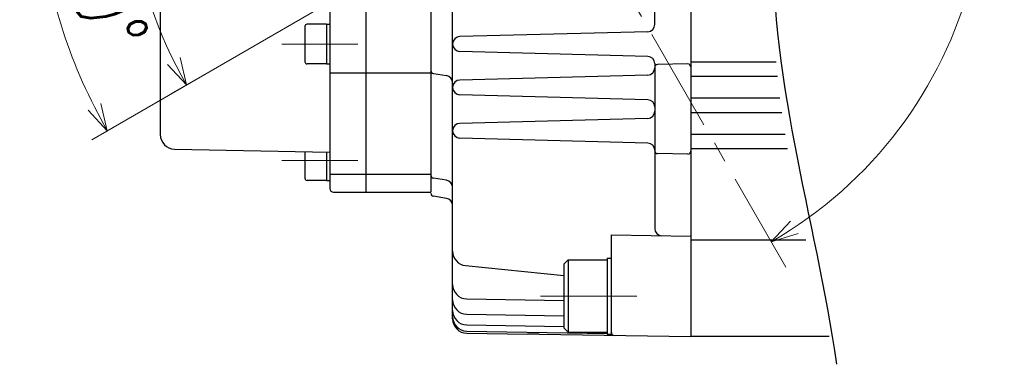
# Model space of a CAD drawing. Header units: millimetres. Extents: x 0 to 1071, y 0 to 742.
# Tile 13 of 133: x 417 to 553, y 157 to 204. Entities that reach past the tile are written whole.
import ezdxf

# ---------------------------------------------------------------- set-up
doc = ezdxf.new("R2010")
doc.units = ezdxf.units.MM
doc.header["$LTSCALE"] = 0.454724
doc.linetypes.add('CENTER', pattern=[50.8, 31.75, -6.35, 6.35, -6.35])
doc.layers.add('NoLayerName_001', color=7, linetype='Continuous')
doc.styles.get("Standard").update_dxf_attribs({"font": 'txt', "bigfont": 'extfont2'})
doc.dimstyles.get("Standard").update_dxf_attribs({"dimtxt": 2.5, "dimasz": 2.5, "dimexe": 1, "dimexo": 1, "dimtad": 1, "dimdec": 3, "dimzin": 0, "dimdsep": 46, "dimtxsty": 'Standard', "dimcen": 2.5, "dimadec": 3, "dimazin": 0, "dimtfac": 0.75, "dimtdec": 3, "dimtmove": 0, "dimatfit": 3, "dimfxl": 1, "dimarcsym": 0})

# ---------------------------------------------------------------- blocks, each defined once
blk = doc.blocks.new('_OPEN30')
at = {"color": 0, "linetype": 'ByBlock', "lineweight": -2}
for p, q in [((-1, 0.267949), (0, 0)), ((0, 0), (-1, -0.267949)), ((0, 0), (-1, 0))]:
    blk.add_line(p, q, dxfattribs=at)
blk = doc.blocks.new('*D124')
at = {"layer": 'Defpoints', "color": 0}
for p in [(445.5, 225.1), (445.6, 225.1), (474.06, 215.1), (474.14, 215.15), (420.49, 212.6)]:
    blk.add_point(p, dxfattribs=at)
at = {"layer": 'NoLayerName_001', "color": 0, "linetype": 'Continuous', "lineweight": 13}
for p, q in [((443, 225.1), (416.9, 225.1)), ((471.89, 213.85), (426.88, 187.86))]:
    blk.add_line(p, q, dxfattribs=at)
blk.add_arc((491.38, 225.1), 71.98, 182.9855, 207.0145, dxfattribs=at)
at = {"layer": 'NoLayerName_001', "color": 0, "lineweight": 13, "xscale": 3.75, "yscale": 3.75, "zscale": 3.75}
for p, rotation in [((419.4, 225.1), 91.49276286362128), ((429.04, 189.11), 298.5072371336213)]:
    blk.add_blockref('_OPEN30', p, dxfattribs=dict(at, rotation=rotation))
at = {"layer": 'NoLayerName_001', "color": 0, "lineweight": 13, "insert": (428.6, 208.28), "char_height": 8.75, "attachment_point": 5, "rotation": 285}
blk.add_mtext('\\W0.8000;30%%d', dxfattribs=at)
blk = doc.blocks.new('DIM_0003')
at = {"color": 3, "linetype": 'Continuous', "lineweight": 13}
for points in [[(35.49, 37.61), (7.95, 21.71), (5.78, 20.46)], [(7.06, 25.49), (7.95, 21.71), (5.29, 24.54)], [(92.68, 1.12), (88.96, 0), (91.62, 2.83)]]:
    blk.add_lwpolyline(points, dxfattribs=at)
blk.add_arc((59.31, 51.36), 59.31, 300, 210, dxfattribs=at)
at = {"color": 3, "linetype": 'Continuous', "lineweight": 13, "width": 0.666667}
blk.add_text('☆２７０%%d', height=8.75, rotation=90, dxfattribs=at).set_placement((116.11, 33.86))

msp = doc.modelspace()

# ---------------------------------------------------------------- linework, layer by layer
at = {"layer": 'NoLayerName_001', "color": 7, "linetype": 'Continuous', "lineweight": 25}
for p, q in [((509.876358, 289.598774), (509.876358, 160.598774)), ((509.876358, 289.192668), (509.876358, 160.598774)), ((436.376358, 261.637401), (436.376358, 188.557542)), ((459.876358, 214.398774), (459.876358, 181.098774)), ((464.876358, 213.648774), (464.876358, 180.598769)), ((473.876358, 211.421787), (473.876358, 180.598774)), ((476.876358, 163.064169), (476.876358, 211.280852)), ((504.876358, 203.806137), (504.876358, 210.616313)), ((456.426358, 203.547107), (456.426358, 198.647107)), ((459.426358, 203.847107), (456.726358, 203.847107)), ((459.426358, 203.847107), (459.426358, 198.347107)), ((459.426358, 203.847107), (459.876358, 203.847107)), ((503.902535, 202.80648), (477.876015, 202.124951)), ((503.902535, 199.391069), (477.876015, 200.072597)), ((459.426358, 198.347107), (456.726358, 198.347107)), ((459.426358, 198.347107), (459.876358, 198.347107)), ((504.876358, 198.391412), (504.876358, 175.560582)), ((509.469377, 198.341671), (505.269377, 198.268359)), ((521.682287, 198.598774), (509.876358, 198.598774)), ((459.876358, 197.098781), (473.876358, 197.098781)), ((474.210598, 197.043075), (476.040757, 196.738048)), ((503.902535, 196.80648), (477.876015, 196.124951)), ((521.879349, 196.598774), (509.876358, 196.598774)), ((503.902535, 193.391069), (477.876015, 194.072597)), ((522.227604, 193.598774), (509.876358, 193.598774)), ((522.49314, 191.598774), (509.876358, 191.598774)), ((503.902535, 190.80648), (477.876015, 190.124951)), ((522.938455, 188.598774), (509.876358, 188.598774)), ((503.902535, 187.391069), (477.876015, 188.072597)), ((438.337358, 186.560528), (459.876358, 186.140441)), ((456.426358, 186.212316), (456.426358, 182.530419)), ((459.426358, 186.149816), (459.426358, 182.230419)), ((509.469377, 185.855878), (505.267992, 185.929214)), ((523.264872, 186.598774), (509.876358, 186.598774)), ((459.876358, 183.098774), (473.876358, 183.098774)), ((459.426358, 182.230419), (456.726358, 182.230419)), ((459.426358, 182.230419), (459.876358, 182.230419)), ((476.040757, 182.238048), (474.210598, 182.543075)), ((460.376358, 180.598774), (473.876358, 180.598774)), ((476.040757, 179.738048), (474.210598, 180.043075)), ((498.876358, 160.959048), (498.876358, 174.666528)), ((498.888667, 174.666342), (509.876358, 174.499861)), ((525.78989, 173.950749), (509.876358, 173.950749)), ((492.876358, 171.209048), (492.276358, 170.609048)), ((492.276358, 170.609048), (492.276358, 161.809048)), ((492.876358, 171.209048), (498.276358, 171.209048)), ((492.876358, 171.209048), (492.876358, 161.209048)), ((498.276358, 171.459048), (498.276358, 160.959048)), ((498.276358, 171.459048), (498.876358, 171.459048)), ((478.675519, 170.426883), (492.276358, 169.054151)), ((478.841453, 165.813013), (492.276358, 165.578505)), ((478.841453, 163.689571), (492.276358, 163.455064)), ((478.841453, 162.217419), (492.276358, 161.982912)), ((478.841453, 161.350726), (498.276358, 161.011489)), ((478.841453, 161.064474), (487.279564, 160.917186)), ((492.876358, 161.209048), (492.276358, 161.809048)), ((492.876358, 161.209048), (498.276358, 161.209048)), ((498.276358, 160.959048), (498.876358, 160.959048)), ((488.861208, 160.917186), (487.279564, 160.917186)), ((488.861208, 160.917186), (509.876358, 160.598774)), ((529.052339, 160.598774), (509.876358, 160.598774))]:
    msp.add_line(p, q, dxfattribs=at)
at = {"layer": 'NoLayerName_001', "color": 4, "linetype": 'CENTER', "lineweight": 13}
for p, q in [((481.376358, 242.419282), (523.058333, 170.223983)), ((453.219878, 201.097107), (463.74665, 201.097107)), ((453.219878, 184.980419), (463.74665, 184.980419)), ((489.069878, 166.209048), (502.396595, 166.209048))]:
    msp.add_line(p, q, dxfattribs=at)
at = {"layer": 'NoLayerName_001', "color": 7, "linetype": 'Continuous', "lineweight": 25}
for centre, radius, start, end in [((456.726358, 203.547107), 0.3, 90, 180), ((503.876358, 203.806137), 1, 271.5, 0), ((477.902887, 201.098774), 1.026529, 91.5, 268.5), ((503.876358, 198.391412), 1, 0, 88.5), ((456.726358, 198.647107), 0.3, 180, 270), ((503.876358, 197.806137), 1, 271.5, 0), ((505.276358, 197.86842), 0.4, 91, 180), ((509.476358, 197.941731), 0.4, 0, 91), ((474.276358, 197.437632), 0.4, 180, 260.53767779), ((475.876358, 195.751654), 1, 0, 80.53767779), ((477.902887, 195.098774), 1.026529, 91.5, 268.5), ((503.876358, 192.391412), 1, 0, 88.5), ((503.876358, 191.806137), 1, 271.5, 0), ((477.902887, 189.098774), 1.026529, 91.5, 268.5), ((438.376358, 188.560148), 2, 180, 268.88267078), ((503.876358, 186.391412), 1, 0, 88.5), ((505.274973, 186.329153), 0.4, 177.45117848, 269), ((509.476358, 186.255817), 0.4, 269, 0), ((474.276358, 182.937632), 0.4, 180, 260.53767779), ((456.726358, 182.530419), 0.3, 180, 270), ((475.876358, 181.251654), 1, 0, 80.53767779), ((460.376358, 181.098774), 0.5, 180, 270), ((474.276358, 180.437632), 0.4, 180, 260.53767779), ((475.876358, 178.751654), 1, 0, 80.53767779), ((505.876358, 175.560582), 1, 180, 269.13194855), ((478.876358, 172.416773), 2, 180, 264.23665847), ((478.876358, 167.812708), 2, 180, 269), ((478.876358, 165.689266), 2, 180, 269), ((478.876358, 164.217114), 2, 180, 269), ((478.876358, 163.350422), 2, 180, 269), ((478.876358, 163.064169), 2, 180, 269), ((499.276358, 161.159426), 0.4, 180, 269.13194855)]:
    msp.add_arc(centre, radius, start, end, dxfattribs=at)
msp.add_open_spline([(520.497679, 294.573526), (522.39181, 290.028658), (534.667945, 266.428364), (513.200361, 217.681595), (527.189548, 177.206747), (530.046939, 156.765385)], degree=3, knots=[0, 0, 0, 0, 14.7713234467, 77.7966622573, 139.7169796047, 139.7169796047, 139.7169796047, 139.7169796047], dxfattribs=at)

# ---------------------------------------------------------------- block references
at = {"layer": 'NoLayerName_001', "color": 3, "linetype": 'Continuous', "lineweight": 13}
msp.add_blockref('DIM_0003', (432.070374, 173.738251), dxfattribs=at)

# ---------------------------------------------------------------- dimensions: what is measured, and where the dimension line sits
dim = msp.add_angular_dim_2l(base=(420.494732, 212.600431), line1=((474.05585, 215.098774), (474.142453, 215.148774)), line2=((445.502502, 225.098774), (445.602502, 225.098774)), text='\\W0.8000;<>', dimstyle='Standard', override={"dimtxt": 8.75, "dimasz": 3.75, "dimexe": 2.5, "dimexo": 2.5, "dimgap": 2.5, "dimblk": 'OPEN30', "dimclrd": 0, "dimclre": 0, "dimclrt": 0, "dimazin": 2, "dimtp": 0, "dimtm": 0, "dimlwd": 13, "dimlwe": 13}, dxfattribs=at)
dim.commit()
dim.dimension.update_dxf_attribs({"geometry": '*D124', "text_midpoint": (421.85376, 206.47025), "dimtype": 162})

doc.saveas('drawing.dxf')
